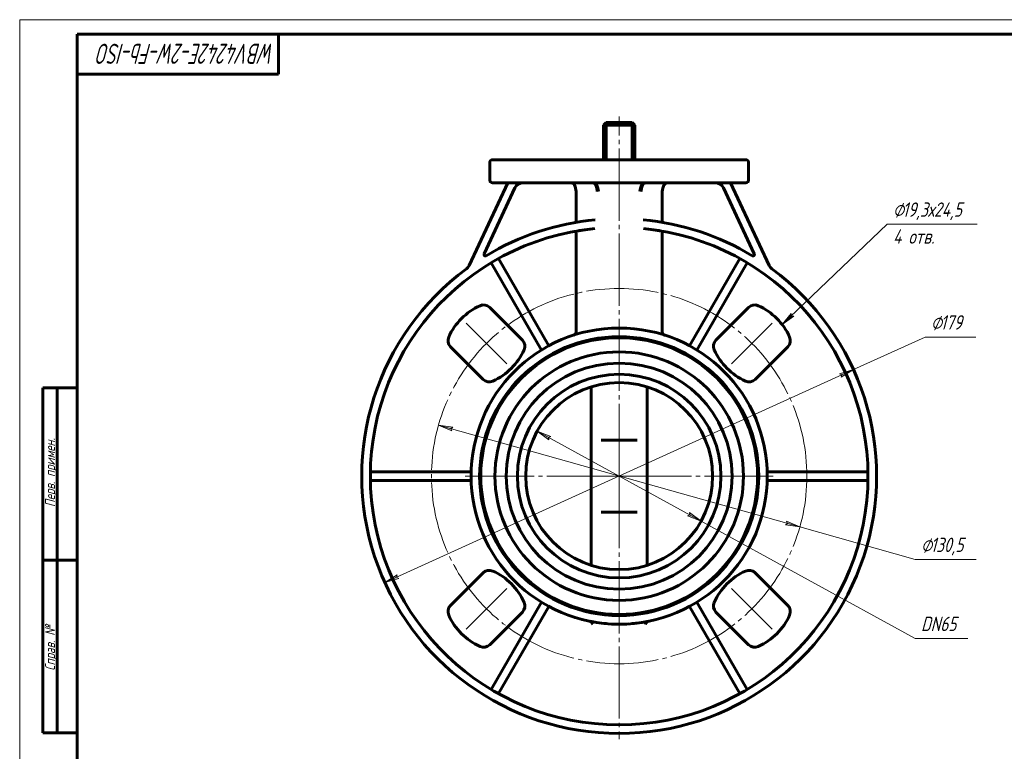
# Model space of a CAD drawing. Header units: millimetres. Extents: x 0 to 594, y 0 to 420.
# Tile 2 of 3: x 0 to 342, y 166 to 420. Entities that reach past the tile are written whole.
import ezdxf

# ---------------------------------------------------------------- set-up
doc = ezdxf.new("R2010")
doc.units = ezdxf.units.MM
for name, pattern in [('K5LT_AXLED', [29.60556, 25.10556, -1.5, 1.5, -1.5]), ('K5LT_BASIC', [0]), ('K5LT_THIN', [0])]:
    doc.linetypes.add(name, pattern=pattern)
doc.layers.add('Системный слой', color=7, linetype='Continuous')
doc.layers.add('Системный слой (1)', color=7, linetype='Continuous', true_color=0x6c6c6c)
doc.styles.add('KDIMTEXTSTYLE', font='txt', dxfattribs={"width": 0.96, "oblique": 15, "height": 5})
doc.styles.add('KTEXTSTYLE', font='txt', dxfattribs={"width": 0.96, "height": 5})
doc.dimstyles.new('KDIMSTYLE (1.00)', dxfattribs={"dimtxt": 5, "dimasz": 1, "dimexe": 2, "dimexo": 0, "dimgap": 1, "dimtad": 1, "dimtxsty": 'KDIMTEXTSTYLE', "dimsah": 1, "dimcen": 0, "dimdle": 1, "dimadec": 0, "dimazin": 0, "dimtfac": 0.667, "dimtmove": 0, "dimatfit": 3, "dimfxl": 1, "dimtvp": 1, "dimtolj": 1, "dimtzin": 0, "dimarcsym": 0})

# ---------------------------------------------------------------- blocks, each defined once
blk = doc.blocks.new('U0')
at = {"layer": 'Системный слой (1)', "color": 143, "linetype": 'K5LT_BASIC', "lineweight": 60, "true_color": 0x33acca}
for p, q in [((208.76, 209.79), (208.78, 209.79)), ((208.78, 209.79), (208.79, 209.79)), ((208.79, 209.79), (208.81, 209.79)), ((213.53, 210.05), (213.6, 210.05)), ((213.6, 210.05), (213.67, 210.06)), ((213.67, 210.06), (213.74, 210.07))]:
    blk.add_line(p, q, dxfattribs=at)
blk = doc.blocks.new('U1')
at = {"layer": 'Системный слой (1)', "color": 143, "linetype": 'K5LT_BASIC', "lineweight": 60, "true_color": 0x33acca}
for start, end in [(270.3948, 270.5021), (275.5826, 275.9451), (278.7159, 281.4571)]:
    blk.add_arc((208.41, 261.29), 51.5, start, end, dxfattribs=at)
blk = doc.blocks.new('U2')
at = {"layer": 'Системный слой (1)', "color": 143, "linetype": 'K5LT_BASIC', "lineweight": 60, "true_color": 0x33acca}
for p, q in [((198.87, 210.68), (198.2, 210.81)), ((200.61, 210.38), (198.87, 210.68)), ((202.24, 210.16), (200.61, 210.38)), ((203.15, 210.06), (202.24, 210.16)), ((203.63, 210.01), (203.15, 210.06)), ((203.87, 209.99), (203.63, 210.01)), ((204, 209.98), (203.87, 209.99)), ((204.06, 209.97), (204, 209.98)), ((204.09, 209.97), (204.06, 209.97)), ((204.11, 209.97), (204.09, 209.97)), ((204.12, 209.97), (204.11, 209.97)), ((204.11, 209.97), (204.11, 209.97)), ((204.13, 209.97), (204.12, 209.97)), ((204.12, 209.97), (204.12, 209.97)), ((204.12, 209.97), (204.12, 209.97)), ((204.12, 209.97), (204.12, 209.97)), ((204.12, 209.97), (204.12, 209.97)), ((204.12, 209.97), (204.12, 209.97)), ((204.12, 209.97), (204.12, 209.97)), ((204.13, 209.97), (204.13, 209.97)), ((204.13, 209.97), (204.13, 209.97)), ((206.84, 209.81), (204.53, 209.94)), ((209.23, 209.8), (206.84, 209.81)), ((211.57, 209.89), (209.23, 209.8)), ((213.53, 210.04), (212.79, 209.98)), ((214.19, 210.11), (213.53, 210.04)), ((216.45, 210.42), (214.19, 210.11)), ((218.11, 210.71), (216.45, 210.42)), ((218.64, 210.82), (218.11, 210.71))]:
    blk.add_line(p, q, dxfattribs=at)
blk = doc.blocks.new('U3')
at = {"layer": 'Системный слой (1)', "color": 30, "linetype": 'K5LT_AXLED', "lineweight": 18, "true_color": 0xff8000}
for q in [(208.41, 386.29), (154.91, 261.29), (261.91, 261.29), (208.41, 169.79)]:
    blk.add_line((208.41, 261.29), q, dxfattribs=at)
blk = doc.blocks.new('D0')
at = {"layer": 'Системный слой (1)'}
for points in [[(285.61, 295.65), (289.89, 298.32), (285.06, 296.85), (285.79, 296.46)], [(126.93, 224.26), (131.75, 225.73), (131.02, 226.12), (131.21, 226.93)]]:
    blk.add_hatch(color=7, dxfattribs=at).paths.add_polyline_path(points)
at = {"layer": 'Системный слой (1)', "color": 7, "linetype": 'K5LT_THIN', "lineweight": 18, "true_color": 0xffffff}
for p, q in [((289.89, 298.32), (314.8, 309.64)), ((126.93, 224.26), (289.89, 298.32)), ((285.06, 296.85), (289.89, 298.32)), ((289.89, 298.32), (285.61, 295.65)), ((285.79, 296.46), (285.06, 296.85)), ((285.61, 295.65), (285.79, 296.46)), ((126.93, 224.26), (131.21, 226.93)), ((131.21, 226.93), (131.02, 226.12)), ((131.02, 226.12), (131.75, 225.73)), ((131.75, 225.73), (126.93, 224.26))]:
    blk.add_line(p, q, dxfattribs=at)
blk.add_wipeout([(316.8, 310.64), (316.8, 318.02), (329.85, 318.02), (329.85, 310.64)]).dxf.layer = 'Системный слой (1)'
blk.add_line((314.8, 309.64), (332.39, 309.64), dxfattribs=at)
at = {"layer": 'Системный слой (1)', "color": 7, "char_height": 5, "attachment_point": 1, "style": 'KTEXTSTYLE'}
for s, insert in [('\\fArial|b0|c204|p34;\\H5.0;\\W1.000;\\Q15;\\fGOST Type AU|b0|i0|c204|p34;\\Q15;\\W0.960;⌀', (316.8, 317.23)), ('\\fArial|b0|c204|p34;\\H5.0;\\W1.000;\\Q15;\\fGOST Type AU|b0|i0|c204|p34;\\Q15;\\W0.960;179', (320.1, 317.23))]:
    blk.add_mtext(s, dxfattribs=dict(at, insert=insert))
blk = doc.blocks.new('KDIMARROW_01')
at = {"layer": 'Системный слой'}
blk.add_hatch(color=0, dxfattribs=at).paths.add_polyline_path([(-5, -0.66), (0, 0), (-5, 0.66), (-4.5, 0)])
at = {"layer": 'Системный слой', "color": 0, "linetype": 'K5LT_THIN', "lineweight": 18}
for p, q in [((-4.5, 0), (-5, 0.66)), ((-5, 0.66), (0, 0)), ((0, 0), (-5, -0.66)), ((-5, -0.66), (-4.5, 0))]:
    blk.add_line(p, q, dxfattribs=at)
at = {"layer": 'Системный слой (1)', "color": 0, "linetype": 'K5LT_THIN', "lineweight": 18}
blk.add_line((208.41, 261.29), (207.41, 261.29), dxfattribs=at)
blk = doc.blocks.new('D1')
at = {"layer": 'Системный слой (1)'}
for points in [[(149.93, 277.76), (150.59, 278.26), (145.6, 278.98), (150.23, 276.99)], [(271.21, 243.6), (266.58, 245.59), (266.88, 244.82), (266.22, 244.32)]]:
    blk.add_hatch(color=7, dxfattribs=at).paths.add_polyline_path(points)
at = {"layer": 'Системный слой (1)', "color": 7, "linetype": 'K5LT_THIN', "lineweight": 18, "true_color": 0xffffff}
for p, q in [((145.6, 278.98), (150.59, 278.26)), ((150.23, 276.99), (145.6, 278.98)), ((145.6, 278.98), (271.21, 243.6)), ((150.59, 278.26), (149.93, 277.76)), ((149.93, 277.76), (150.23, 276.99)), ((266.22, 244.32), (266.88, 244.82)), ((271.21, 243.6), (266.22, 244.32)), ((266.88, 244.82), (266.58, 245.59)), ((266.58, 245.59), (271.21, 243.6)), ((271.21, 243.6), (311.35, 232.3))]:
    blk.add_line(p, q, dxfattribs=at)
blk.add_wipeout([(313.35, 233.3), (313.35, 240.68), (329.83, 240.68), (329.83, 233.3)]).dxf.layer = 'Системный слой (1)'
blk.add_line((311.35, 232.3), (332.52, 232.3), dxfattribs=at)
at = {"layer": 'Системный слой (1)', "color": 7, "char_height": 5, "attachment_point": 1, "style": 'KTEXTSTYLE'}
for s, insert in [('\\fArial|b0|c204|p34;\\H5.0;\\W1.000;\\Q15;\\fGOST Type AU|b0|i0|c204|p34;\\Q15;\\W0.960;⌀', (313.35, 239.88)), ('\\fArial|b0|c204|p34;\\H5.0;\\W1.000;\\Q15;\\fGOST Type AU|b0|i0|c204|p34;\\Q15;\\W0.960;130,5', (316.66, 239.88))]:
    blk.add_mtext(s, dxfattribs=dict(at, insert=insert))
blk = doc.blocks.new('U4')
at = {"layer": 'Системный слой (1)'}
blk.add_hatch(color=7, dxfattribs=at).paths.add_polyline_path([(265.09, 313.95), (269.15, 316.93), (268.34, 317.06), (268.24, 317.88)])
at = {"layer": 'Системный слой (1)', "color": 7, "linetype": 'K5LT_THIN', "lineweight": 18, "true_color": 0xffffff}
for p, q in [((301.59, 348.88), (265.09, 313.95)), ((301.59, 348.88), (332.81, 348.88)), ((265.09, 313.95), (268.24, 317.88)), ((269.15, 316.93), (265.09, 313.95)), ((268.24, 317.88), (268.34, 317.06)), ((268.34, 317.06), (269.15, 316.93))]:
    blk.add_line(p, q, dxfattribs=at)
at = {"layer": 'Системный слой (1)', "color": 7, "char_height": 5, "attachment_point": 1, "style": 'KTEXTSTYLE'}
for s, insert in [('\\fArial|b0|c204|p34;\\H5.0;\\W1.000;\\Q15;\\fGOST Type AU|b0|i0|c204|p34;\\Q15;\\W0.960;⌀', (303.59, 356.47)), ('\\fArial|b0|c204|p34;\\H5.0;\\W1.000;\\Q15;\\fGOST Type AU|b0|i0|c204|p34;\\Q15;\\W0.960;19,3х24,5', (306.89, 356.47)), ('\\fArial|b0|c204|p34;\\H5.0;\\W1.000;\\Q15;\\fGOST Type AU|b0|i0|c204|p34;\\Q15;\\W0.960;4 отв.', (303.59, 347.09))]:
    blk.add_mtext(s, dxfattribs=dict(at, insert=insert))
blk = doc.blocks.new('D2')
at = {"layer": 'Системный слой (1)'}
for points in [[(184.61, 275.1), (179.91, 276.92), (183.98, 273.94), (183.86, 274.76)], [(236.9, 245.65), (232.83, 248.64), (232.95, 247.82), (232.2, 247.48)]]:
    blk.add_hatch(color=7, dxfattribs=at).paths.add_polyline_path(points)
at = {"layer": 'Системный слой (1)', "color": 7, "linetype": 'K5LT_THIN', "lineweight": 18, "true_color": 0xffffff}
for p, q in [((179.91, 276.92), (184.61, 275.1)), ((183.98, 273.94), (179.91, 276.92)), ((179.91, 276.92), (236.9, 245.65)), ((184.61, 275.1), (183.86, 274.76)), ((183.86, 274.76), (183.98, 273.94)), ((232.2, 247.48), (232.95, 247.82)), ((236.9, 245.65), (232.2, 247.48)), ((232.95, 247.82), (232.83, 248.64)), ((232.83, 248.64), (236.9, 245.65)), ((236.9, 245.65), (311.35, 204.8))]:
    blk.add_line(p, q, dxfattribs=at)
blk.add_wipeout([(313.35, 205.8), (313.35, 213.18), (327.04, 213.18), (327.04, 205.8)]).dxf.layer = 'Системный слой (1)'
blk.add_line((311.35, 204.8), (329.61, 204.8), dxfattribs=at)
at = {"layer": 'Системный слой (1)', "color": 7, "insert": (313.35, 212.39), "char_height": 5, "attachment_point": 1, "style": 'KTEXTSTYLE'}
blk.add_mtext('\\fArial|b0|c204|p34;\\H5.0;\\W1.000;\\Q15;\\fGOST Type AU|b0|i0|c204|p34;\\Q15;\\W0.960;DN65', dxfattribs=at)
blk = doc.blocks.new('U28')
at = {"color": 7, "linetype": 'K5LT_THIN', "lineweight": 18, "true_color": 0xffffff}
for p, q in [((0, 0), (0, 420)), ((0, 420), (594, 420))]:
    blk.add_line(p, q, dxfattribs=at)
at = {"color": 143, "linetype": 'K5LT_BASIC', "lineweight": 60, "true_color": 0x33acca}
for p, q in [((20, 5), (20, 415)), ((20, 415), (589, 415)), ((90, 415), (90, 401)), ((90, 401), (20, 401)), ((8, 172), (8, 292)), ((20, 292), (8, 292)), ((13, 172), (13, 292)), ((20, 232), (8, 232)), ((20, 172), (8, 172))]:
    blk.add_line(p, q, dxfattribs=at)
at = {"color": 7, "attachment_point": 1, "style": 'KTEXTSTYLE'}
for s, insert, char_height, rotation in [('\\fArial|b0|c204|p34;\\H5.0;\\W1.000;\\Q15;\\fGOST Type AU|b0|i0|c204|p34;\\Q15;\\W0.791;\\H7.00;WBV4242E-2W-Fb-ISO', (88.77, 404.64), 7, 180), ('\\fArial|b0|c204|p34;\\H5.0;\\W1.000;\\Q15;\\fGOST Type AU|b0|i0|c204|p34;\\Q15;\\W0.960;\\H3.50;Перв. примен.', (8.82, 250.52), 3.5, 90), ('\\fArial|b0|c204|p34;\\H5.0;\\W1.000;\\Q15;\\fGOST Type AU|b0|i0|c204|p34;\\Q15;\\W0.960;\\H3.50;Справ. №', (8.82, 193.63), 3.5, 90)]:
    blk.add_mtext(s, dxfattribs=dict(at, insert=insert, char_height=char_height, rotation=rotation))

msp = doc.modelspace()

# ---------------------------------------------------------------- linework, layer by layer
at = {"layer": 'Системный слой (1)', "color": 143, "linetype": 'K5LT_BASIC', "lineweight": 60, "true_color": 0x33acca}
for p, q in [((203.907, 384.289), (202.907, 383.289)), ((203.907, 384.289), (212.907, 384.289)), ((203.907, 384.289), (203.907, 383.289)), ((212.907, 384.289), (213.907, 383.289)), ((212.907, 384.289), (212.907, 383.289)), ((203.907, 383.289), (202.907, 383.289)), ((202.907, 371.289), (202.907, 383.289)), ((203.907, 371.289), (203.907, 383.289)), ((203.907, 383.289), (212.907, 383.289)), ((213.907, 383.289), (212.907, 383.289)), ((212.907, 371.289), (212.907, 383.289)), ((213.907, 371.289), (213.907, 383.289)), ((163.407, 364.289), (163.407, 370.289)), ((179.61, 371.289), (164.407, 371.289)), ((181.574, 371.289), (179.61, 371.289)), ((235.239, 371.289), (181.574, 371.289)), ((237.203, 371.289), (235.239, 371.289)), ((252.407, 371.289), (237.203, 371.289)), ((253.407, 364.289), (253.407, 370.289)), ((169.676, 363.289), (156.242, 334.48)), ((164.407, 363.289), (179.61, 363.289)), ((179.61, 363.289), (181.574, 363.289)), ((181.574, 363.289), (235.239, 363.289)), ((235.239, 363.289), (237.203, 363.289)), ((237.203, 363.289), (252.407, 363.289)), ((260.571, 334.48), (247.137, 363.289)), ((161.454, 338.558), (172.178, 361.557)), ((193.401, 360.289), (193.401, 349.955)), ((223.412, 349.955), (223.412, 360.289)), ((244.635, 361.557), (255.359, 338.558)), ((193.401, 345.892), (193.401, 311.333)), ((223.412, 311.333), (223.412, 345.892)), ((183.966, 306.621), (166.462, 336.939)), ((250.351, 336.939), (232.847, 306.621)), ((163.864, 335.439), (181.368, 305.121)), ((235.445, 305.121), (252.949, 335.439)), ((174.774, 308.57), (163.409, 319.934)), ((253.404, 319.934), (242.039, 308.57)), ((198.407, 308.747), (198.407, 308.338)), ((218.407, 308.747), (218.407, 308.338)), ((149.762, 306.287), (161.126, 294.922)), ((255.687, 294.922), (267.051, 306.287)), ((198.724, 292.314), (198.724, 230.265)), ((218.089, 230.265), (218.089, 292.314)), ((202.182, 273.789), (214.631, 273.789)), ((156.928, 262.789), (121.92, 262.789)), ((294.894, 262.789), (259.885, 262.789)), ((121.92, 259.789), (156.928, 259.789)), ((259.885, 259.789), (294.894, 259.789)), ((214.631, 248.789), (202.182, 248.789)), ((161.126, 227.657), (149.762, 216.292)), ((267.051, 216.292), (255.687, 227.657)), ((181.368, 217.458), (163.864, 187.14)), ((166.462, 185.64), (183.966, 215.958)), ((232.847, 215.958), (250.351, 185.64)), ((252.949, 187.14), (235.445, 217.458)), ((163.409, 202.645), (174.774, 214.009)), ((198.407, 214.24), (198.407, 213.832)), ((218.407, 214.24), (218.407, 213.832)), ((242.039, 214.009), (253.404, 202.645))]:
    msp.add_line(p, q, dxfattribs=at)
at = {"layer": 'Системный слой (1)', "color": 30, "linetype": 'K5LT_AXLED', "lineweight": 18, "true_color": 0xff8000}
for p, q in [((208.407, 311.79), (208.407, 306.338)), ((155.171, 208.054), (169.364, 222.247)), ((261.642, 208.054), (247.449, 222.247)), ((208.407, 216.24), (208.407, 210.789))]:
    msp.add_line(p, q, dxfattribs=at)
msp.add_circle((208.407, 261.289), 65.25, dxfattribs=at)
at = {"layer": 'Системный слой (1)', "color": 143, "linetype": 'K5LT_BASIC', "lineweight": 60, "true_color": 0x33acca}
for radius in [48.1, 43.2, 39.3, 35.4, 32.5]:
    msp.add_circle((208.407, 261.289), radius, dxfattribs=at)
for centre, radius, start, end in [((164.407, 370.289), 1, 90, 180), ((252.407, 370.289), 1, 0, 90), ((164.407, 364.289), 1, 180, 270), ((174.897, 360.289), 3, 90, 155), ((241.916, 360.289), 3, 25, 90), ((252.407, 364.289), 1, 270, 0), ((208.407, 261.289), 89.5, 95.33368, 121.10876), ((208.407, 261.289), 89.5, 58.89124, 84.66632), ((208.407, 261.289), 86.5, 95.58253, 84.41747), ((208.407, 261.289), 86.5, 95.58253, 100.43946), ((208.407, 261.289), 86.5, 79.56054, 84.41747), ((161.907, 338.346), 0.5, 155, 301.10876), ((254.906, 338.346), 0.5, 238.89124, 25), ((208.407, 261.289), 89.5, 126.39399, 53.60601), ((153.523, 335.748), 3, 306.39399, 335), ((263.29, 335.748), 3, 205, 233.60601), ((169.034, 300.662), 21.819, 114.30652, 155.69348), ((161.288, 317.813), 3, 45, 114.30652), ((255.525, 317.813), 3, 65.69348, 135), ((247.779, 300.662), 21.819, 24.30652, 65.69348), ((208.407, 261.289), 51.5, 0, 180), ((151.883, 308.408), 3, 155.69348, 225), ((208.407, 261.289), 48.5, 0, 180), ((172.652, 306.448), 3, 335.69348, 45), ((244.161, 306.448), 3, 135, 204.30652), ((264.93, 308.408), 3, 315, 24.30652), ((155.502, 314.194), 21.819, 294.30652, 335.69348), ((261.311, 314.194), 21.819, 204.30652, 245.69348), ((163.248, 297.044), 3, 225, 294.30652), ((253.565, 297.044), 3, 245.69348, 315), ((208.407, 261.289), 51.5, 180, 0), ((208.407, 261.289), 48.5, 180, 0), ((163.248, 225.535), 3, 65.69348, 135), ((155.502, 208.385), 21.819, 24.30652, 65.69348), ((261.311, 208.385), 21.819, 114.30652, 155.69348), ((253.565, 225.535), 3, 45, 114.30652), ((151.883, 214.171), 3, 135, 204.30652), ((172.652, 216.131), 3, 315, 24.30652), ((244.161, 216.131), 3, 155.69348, 225), ((264.93, 214.171), 3, 335.69348, 45), ((169.034, 221.917), 21.819, 204.30652, 245.69348), ((247.779, 221.917), 21.819, 294.30652, 335.69348), ((161.288, 204.766), 3, 245.69348, 315), ((255.525, 204.766), 3, 225, 294.30652)]:
    msp.add_arc(centre, radius, start, end, dxfattribs=at)
for centre, major_axis, ratio, start_param, end_param in [((191.669, 360.289), (0, -3), 0.5773503, 1.5707963, 3.1415927), ((199.174, 360.289), (0, 3), 0.6735753, 4.712389, 6.2831853), ((199.174, 360.289), (0, 3), 0.5292377, 4.712389, 6.2831853), ((217.639, 360.289), (0, -3), 0.6735753, 3.1415927, 4.712389), ((217.639, 360.289), (0, -3), 0.5292377, 3.1415927, 4.712389), ((225.144, 360.289), (0, -3), 0.5773503, 3.1415927, 4.712389)]:
    msp.add_ellipse(centre, major_axis=major_axis, ratio=ratio, start_param=start_param, end_param=end_param, dxfattribs=at)
for points, knots in [([(192.91, 349.438), (192.996, 349.453), (193.078, 349.484), (193.215, 349.572), (193.271, 349.625), (193.342, 349.727), (193.364, 349.771), (193.393, 349.862), (193.401, 349.908), (193.401, 349.955)], [0, 0, 0, 0, 0.025991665, 0.025991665, 0.048849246, 0.048849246, 0.063493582, 0.063493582, 0.077695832, 0.077695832, 0.077695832, 0.077695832]), ([(223.412, 349.955), (223.412, 349.931), (223.414, 349.907), (223.423, 349.857), (223.429, 349.833), (223.44, 349.801), (223.442, 349.794), (223.455, 349.764), (223.466, 349.741), (223.492, 349.696), (223.508, 349.673), (223.532, 349.644), (223.54, 349.635), (223.549, 349.625), (223.551, 349.623), (223.57, 349.603), (223.589, 349.585), (223.632, 349.551), (223.655, 349.536), (223.688, 349.516), (223.698, 349.51), (223.734, 349.491), (223.761, 349.479), (223.818, 349.458), (223.847, 349.449), (223.885, 349.441), (223.894, 349.439), (223.903, 349.438)], [0, 0, 0, 0, 0.007332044, 0.007332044, 0.015082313, 0.015082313, 0.017299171, 0.017299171, 0.024953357, 0.024953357, 0.03306051, 0.03306051, 0.036535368, 0.036535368, 0.037129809, 0.037129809, 0.044998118, 0.044998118, 0.053339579, 0.053339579, 0.05663334, 0.05663334, 0.065556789, 0.065556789, 0.074597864, 0.074597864, 0.077298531, 0.077298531, 0.077298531, 0.077298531]), ([(193.401, 345.892), (193.401, 345.918), (193.399, 345.944), (193.389, 345.996), (193.382, 346.021), (193.371, 346.05), (193.369, 346.054), (193.358, 346.081), (193.346, 346.103), (193.319, 346.147), (193.303, 346.168), (193.281, 346.193), (193.277, 346.197), (193.265, 346.209), (193.258, 346.217), (193.231, 346.241), (193.212, 346.256), (193.169, 346.285), (193.146, 346.298), (193.12, 346.31), (193.117, 346.312), (193.089, 346.325), (193.063, 346.334), (193.029, 346.344), (193.022, 346.347), (192.987, 346.356), (192.958, 346.361), (192.9, 346.368), (192.871, 346.369), (192.81, 346.368), (192.78, 346.365), (192.744, 346.36), (192.739, 346.359), (192.733, 346.358)], [0, 0, 0, 0, 0.007810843, 0.007810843, 0.015820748, 0.015820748, 0.017055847, 0.017055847, 0.024668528, 0.024668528, 0.03264952, 0.03264952, 0.034473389, 0.034473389, 0.037708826, 0.037708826, 0.045187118, 0.045187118, 0.05310369, 0.05310369, 0.053991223, 0.053991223, 0.062277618, 0.062277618, 0.064588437, 0.064588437, 0.073156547, 0.073156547, 0.082049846, 0.082049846, 0.091116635, 0.091116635, 0.092844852, 0.092844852, 0.092844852, 0.092844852]), ([(224.08, 346.358), (223.995, 346.373), (223.907, 346.373), (223.748, 346.338), (223.677, 346.308), (223.561, 346.228), (223.516, 346.182), (223.459, 346.092), (223.441, 346.054), (223.418, 345.975), (223.412, 345.934), (223.412, 345.892)], [0, 0, 0, 0, 0.025963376, 0.025963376, 0.048843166, 0.048843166, 0.068331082, 0.068331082, 0.08087795, 0.08087795, 0.093335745, 0.093335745, 0.093335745, 0.093335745]), ([(192.554, 310.289), (192.722, 310.343), (192.88, 310.43), (193.13, 310.645), (193.227, 310.766), (193.33, 310.97), (193.356, 311.041), (193.392, 311.186), (193.401, 311.259), (193.401, 311.333)], [0, 0, 0, 0, 0.05303417, 0.05303417, 0.09901955, 0.09901955, 0.12182688, 0.12182688, 0.144016, 0.144016, 0.144016, 0.144016]), ([(223.412, 311.333), (223.412, 311.215), (223.436, 311.099), (223.528, 310.863), (223.602, 310.748), (223.769, 310.565), (223.856, 310.493), (224.047, 310.373), (224.151, 310.324), (224.259, 310.289)], [0, 0, 0, 0, 0.03537744, 0.03537744, 0.0759221, 0.0759221, 0.10930383, 0.10930383, 0.14332031, 0.14332031, 0.14332031, 0.14332031]), ([(198.369, 210.758), (198.326, 210.775), (198.282, 210.79), (198.218, 210.807), (198.197, 210.812), (198.177, 210.816)], [0.123369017, 0.123369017, 0.123369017, 0.123369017, 0.137201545, 0.137201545, 0.143446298, 0.143446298, 0.143446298, 0.143446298]), ([(199.282, 209.758), (199.281, 209.76), (199.28, 209.761), (199.23, 209.901), (199.158, 210.042), (198.983, 210.296), (198.88, 210.415), (198.668, 210.596), (198.565, 210.667), (198.425, 210.735), (198.397, 210.747), (198.369, 210.758)], [-0.000646, -0.000646, -0.000646, -0.000646, 0, 0, 0.05528526, 0.05528526, 0.10602281, 0.10602281, 0.14388634, 0.14388634, 0.15314175, 0.15314175, 0.15314175, 0.15314175]), ([(217.531, 209.758), (217.532, 209.76), (217.533, 209.761), (217.577, 209.883), (217.636, 210.004), (217.78, 210.23), (217.864, 210.337), (218.055, 210.526), (218.161, 210.61), (218.333, 210.709), (218.387, 210.736), (218.444, 210.758)], [-0.17212359, -0.17212359, -0.17212359, -0.17212359, -0.17148319, -0.17148319, -0.12390003, -0.12390003, -0.0794213, -0.0794213, -0.03800573, -0.03800573, -0.01964998, -0.01964998, -0.01964998, -0.01964998]), ([(218.636, 210.816), (218.591, 210.807), (218.547, 210.795), (218.483, 210.773), (218.464, 210.766), (218.444, 210.758)], [0, 0, 0, 0, 0.013800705, 0.013800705, 0.020129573, 0.020129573, 0.020129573, 0.020129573])]:
    msp.add_open_spline(points, degree=3, knots=knots, dxfattribs=at)

# ---------------------------------------------------------------- block references
at = {"layer": 'Системный слой (1)'}
for name in ['U3', 'U2', 'U1', 'U0']:
    msp.add_blockref(name, (0, 0), dxfattribs=at)

# ---------------------------------------------------------------- next in the draw order: dimensions: what is measured, and where the dimension line sits
at = {"layer": 'Системный слой (1)', "color": 7}
dim = msp.add_diameter_dim_2p(p1=(126.927, 224.257), p2=(289.886, 298.321), dimstyle='KDIMSTYLE (1.00)', override={"dimtih": 1, "dimtoh": 1, "dimpost": '\\fGOST Type AU|b0|c204|p34;\\H5.0;\\W0.960;\\Q15;<>', "dimblk1": 'KDIMARROW_01', "dimblk2": 'KDIMARROW_01', "dimclrt": 7, "dimtol": 1, "dimtp": 0, "dimtm": 0, "dimtdec": 5, "dimtmove": 1, "dimatfit": 2, "dimtolj": 1}, dxfattribs=at)
dim.commit()
dim.dimension.update_dxf_attribs({"geometry": 'D0', "text_midpoint": (316.796, 309.643), "dimtype": 163})

# ---------------------------------------------------------------- next in the draw order: linework, layer by layer
at = {"layer": 'Системный слой (1)', "color": 30, "linetype": 'K5LT_AXLED', "lineweight": 18, "true_color": 0xff8000}
for p, q in [((155.171, 314.525), (169.364, 300.332)), ((261.642, 314.525), (247.449, 300.332))]:
    msp.add_line(p, q, dxfattribs=at)

# ---------------------------------------------------------------- next in the draw order: block references
at = {"layer": 'Системный слой (1)'}
msp.add_blockref('U4', (0, 0), dxfattribs=at)

# ---------------------------------------------------------------- next in the draw order: dimensions: what is measured, and where the dimension line sits
at = {"layer": 'Системный слой (1)', "color": 7}
dim = msp.add_diameter_dim_2p(p1=(145.6, 278.979), p2=(271.213, 243.6), dimstyle='KDIMSTYLE (1.00)', override={"dimtih": 1, "dimtoh": 1, "dimpost": '\\fGOST Type AU|b0|c204|p34;\\H5.0;\\W0.960;\\Q15;<>', "dimblk1": 'KDIMARROW_01', "dimblk2": 'KDIMARROW_01', "dimclrt": 7, "dimtol": 1, "dimtp": 0, "dimtm": 0, "dimtdec": 5, "dimtmove": 1, "dimatfit": 2, "dimtolj": 1}, dxfattribs=at)
dim.commit()
dim.dimension.update_dxf_attribs({"geometry": 'D1', "text_midpoint": (313.351, 232.296), "dimtype": 163})

# ---------------------------------------------------------------- next in the draw order: dimensions: what is measured, and where the dimension line sits
dim = msp.add_diameter_dim_2p(p1=(179.914, 276.924), p2=(236.899, 245.654), dimstyle='KDIMSTYLE (1.00)', override={"dimtih": 1, "dimtoh": 1, "dimpost": '\\fGOST Type AU|b0|c204|p34;\\H5.0;\\W0.960;\\Q15;<>', "dimblk1": 'KDIMARROW_01', "dimblk2": 'KDIMARROW_01', "dimclrt": 7, "dimtol": 1, "dimtp": 0, "dimtm": 0, "dimtdec": 5, "dimtmove": 1, "dimatfit": 2, "dimtolj": 1}, dxfattribs=at)
dim.commit()
dim.dimension.update_dxf_attribs({"geometry": 'D2', "text_midpoint": (313.351, 204.799), "dimtype": 163})

# ---------------------------------------------------------------- next in the draw order: block references
msp.add_blockref('U28', (0, 0))

doc.saveas('drawing.dxf')
